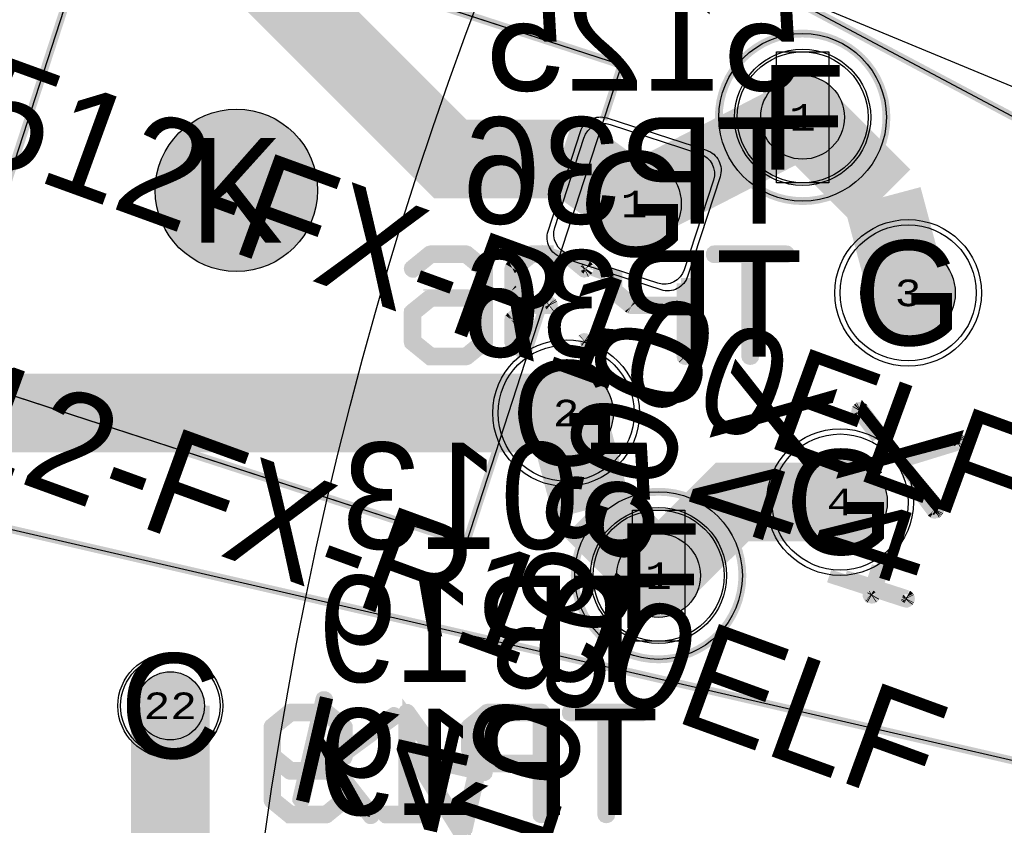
# Model space of a CAD drawing. Extents: x -125 to 125, y -186 to 125.
# Tile 62 of 112: x -79 to -60, y 11 to 26. Entities that reach past the tile are written whole.
import ezdxf
from ezdxf.enums import TextEntityAlignment as Align

# ---------------------------------------------------------------- set-up
doc = ezdxf.new("R2010")
doc.units = 0
doc.header["$MEASUREMENT"] = 0
for name, color, linetype in [('ASSEMBLY_OUTLINES_BTM', 191, 'CONTINUOUS'), ('ASSEMBLY_OUTLINES_TOP', 102, 'CONTINUOUS'), ('ASSEMBLY_PART_NUMBERS_BTM', 191, 'CONTINUOUS'), ('ASSEMBLY_PART_NUMBERS_TOP', 102, 'CONTINUOUS'), ('ASSEMBLY_REF_DES_BTM', 191, 'CONTINUOUS'), ('BOARD_OUTLINE', 10, 'CONTINUOUS'), ('DRILL_DRAWING', 21, 'CONTINUOUS'), ('GENERATED_SILKSCREEN_BTM', 255, 'CONTINUOUS'), ('MANUFACTURING_OUTLINES', 10, 'CONTINUOUS'), ('MOUNTING_HOLES_LAYER_BOT17', 42, 'CONTINUOUS'), ('MOUNTING_HOLES_LAYER_TOP', 42, 'CONTINUOUS'), ('PART_HOLES_LAYER_BOTTOM', 30, 'CONTINUOUS'), ('PART_HOLES_LAYER_TOP', 30, 'CONTINUOUS'), ('PART_PADS_LAYER_BOTTOM', 230, 'CONTINUOUS'), ('PART_PADS_LAYER_TOP', 150, 'CONTINUOUS'), ('PIN_NUMBERS_BTM', 8, 'CONTINUOUS'), ('PIN_NUMBERS_TOP', 8, 'CONTINUOUS'), ('PLACEMENT_OUTLINES_BTM', 222, 'CONTINUOUS'), ('PLANE_DATA_LAYER_BOTTOM', 230, 'CONTINUOUS'), ('PLANE_SHAPES_LAYER_BOTTOM', 230, 'CONTINUOUS'), ('PLANE_SHAPES_LAYER_TOP', 150, 'CONTINUOUS'), ('ROUTE_BORDER', 151, 'CONTINUOUS'), ('SILKSCREEN_OUTLINES_BTM', 211, 'CONTINUOUS'), ('SILKSCREEN_REF_DES_BTM', 211, 'CONTINUOUS'), ('SOLDERMASK_PADS_BTM', 12, 'CONTINUOUS'), ('SOLDERMASK_PADS_TOP', 180, 'CONTINUOUS'), ('TRACES_LAYER_TOP', 150, 'CONTINUOUS')]:
    doc.layers.add(name, color=color, linetype=linetype)
doc.styles.add('COURIER_NEW', font='cour.ttf')
doc.styles.add('VERIBEST_GERBER_0', font='txt')

msp = doc.modelspace()

# ---------------------------------------------------------------- hatches: boundary and pattern name
at = {"layer": 'MOUNTING_HOLES_LAYER_BOT17'}
h = msp.add_hatch(color=256, dxfattribs=at)
edge = h.paths.add_edge_path()
edge.add_arc((-74.808118, 22.85562), 1.55, 0, 360)
at = {"layer": 'MOUNTING_HOLES_LAYER_TOP'}
h = msp.add_hatch(color=256, dxfattribs=at)
edge = h.paths.add_edge_path()
edge.add_arc((-74.808118, 22.85562), 1.55, 0, 360)
at = {"layer": 'PART_HOLES_LAYER_BOTTOM'}
h = msp.add_hatch(color=256, dxfattribs=at)
edge = h.paths.add_edge_path()
edge.add_arc((-64, 24.25), 0.8, 0, 360)
h = msp.add_hatch(color=256, dxfattribs=at)
edge = h.paths.add_edge_path()
edge.add_arc((-67.216469, 22.597016), 0.9, 0, 360)
h = msp.add_hatch(color=256, dxfattribs=at)
edge = h.paths.add_edge_path()
edge.add_arc((-61.98566, 20.897422), 0.9, 0, 360)
h = msp.add_hatch(color=256, dxfattribs=at)
edge = h.paths.add_edge_path()
edge.add_arc((-68.514341, 18.602578), 0.9, 0, 360)
h = msp.add_hatch(color=256, dxfattribs=at)
edge = h.paths.add_edge_path()
edge.add_arc((-63.283531, 16.902984), 0.9, 0, 360)
h = msp.add_hatch(color=256, dxfattribs=at)
edge = h.paths.add_edge_path()
edge.add_arc((-66.75, 15.5), 0.8, 0, 360)
h = msp.add_hatch(color=256, dxfattribs=at)
edge = h.paths.add_edge_path()
edge.add_arc((-76.070007, 13.012599), 0.65, 0, 360)
at = {"layer": 'PART_HOLES_LAYER_TOP'}
h = msp.add_hatch(color=256, dxfattribs=at)
edge = h.paths.add_edge_path()
edge.add_arc((-64, 24.25), 0.8, 0, 360)
h = msp.add_hatch(color=256, dxfattribs=at)
edge = h.paths.add_edge_path()
edge.add_arc((-67.216469, 22.597016), 0.9, 0, 360)
h = msp.add_hatch(color=256, dxfattribs=at)
edge = h.paths.add_edge_path()
edge.add_arc((-61.98566, 20.897422), 0.9, 0, 360)
h = msp.add_hatch(color=256, dxfattribs=at)
edge = h.paths.add_edge_path()
edge.add_arc((-68.514341, 18.602578), 0.9, 0, 360)
h = msp.add_hatch(color=256, dxfattribs=at)
edge = h.paths.add_edge_path()
edge.add_arc((-63.283531, 16.902984), 0.9, 0, 360)
h = msp.add_hatch(color=256, dxfattribs=at)
edge = h.paths.add_edge_path()
edge.add_arc((-66.75, 15.5), 0.8, 0, 360)
h = msp.add_hatch(color=256, dxfattribs=at)
edge = h.paths.add_edge_path()
edge.add_arc((-76.070007, 13.012599), 0.65, 0, 360)
at = {"layer": 'PLANE_DATA_LAYER_BOTTOM'}
h = msp.add_hatch(color=256, dxfattribs=at)
h.paths.add_polyline_path([(-96.5, 0, -1), (96.5, 0, -1)], flags=0)
h.paths.add_polyline_path([(-92.5, 0, -1), (92.5, 0, -1)], flags=0)
at = {"layer": 'PLANE_SHAPES_LAYER_BOTTOM'}
h = msp.add_hatch(color=256, dxfattribs=at)
h.paths.add_polyline_path([(-96.5, 0, -1), (96.5, 0, -1)], flags=0)
h.paths.add_polyline_path([(-92.5, 0, -1), (92.5, 0, -1)], flags=0)
at = {"layer": 'PLANE_SHAPES_LAYER_TOP'}
h = msp.add_hatch(color=256, dxfattribs=at)
h.paths.add_polyline_path([(-96.56345, 0, -1), (96.56345, 0, -1)], flags=0)
h.paths.add_polyline_path([(-92.5, 0, -1), (92.5, 0, -1)], flags=0)

# ---------------------------------------------------------------- linework, layer by layer
at = {"layer": 'ASSEMBLY_OUTLINES_BTM'}
for points in [[(-56.894545, 22.6198), (-82.500027, 36.234475), (-76.53774, 47.447911), (-50.932259, 33.833234)], [(-82.598074, 20.076845), (-79.631512, 29.206988), (-67.457988, 25.251572), (-70.424552, 16.121429)], [(-64.5, 23), (-64.5, 25.5), (-63.5, 25.5), (-63.5, 23)], [(-61.758235, -0.657205), (-90.014968, 5.866377), (-87.158089, 18.240875), (-58.901356, 11.717295)], [(-67.25, 14.25), (-67.25, 16.75), (-66.25, 16.75), (-66.25, 14.25)]]:
    msp.add_lwpolyline(points, close=True, dxfattribs=at)
for centre in [(-64, 24.25), (-66.75, 15.5)]:
    msp.add_circle(centre, 1.6, dxfattribs=at)
at = {"layer": 'ASSEMBLY_OUTLINES_TOP'}
msp.add_lwpolyline([(90.5, -37.5), (-94.275907, 39.036686)], dxfattribs=at)
for radius in [125, 90.284619, 85, 75]:
    msp.add_circle((0, 0), radius, dxfattribs=at)
at = {"layer": 'BOARD_OUTLINE'}
msp.add_circle((0, 0), 97.5, dxfattribs=at)
at = {"layer": 'GENERATED_SILKSCREEN_BTM', "const_width": 0.15}
for points in [[(-56.894545, 22.6198), (-82.500027, 36.234475), (-76.53774, 47.447911), (-50.932259, 33.833234)], [(-61.758235, -0.657205), (-90.014968, 5.866377), (-87.158089, 18.240875), (-58.901356, 11.717295)]]:
    msp.add_lwpolyline(points, close=True, dxfattribs=at)
at = {"layer": 'GENERATED_SILKSCREEN_BTM'}
for points, const_width in [([(-67.457983, 25.25157), (-67.797687, 24.20607, 0.00000579), (-67.797698, 24.20607), (-67.457995, 25.251569), (-77.396526, 28.480791), (-80.363085, 19.350658), (-70.424555, 16.121436), (-69.787288, 18.082742, 0.000003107), (-69.787282, 18.082726), (-70.424547, 16.121427, -0.414213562), (-70.424554, 16.121424), (-80.363094, 19.35065, -0.306678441), (-80.363097, 19.350655), (-80.363097, 19.350657), (-80.363085, 19.350693), (-77.396534, 28.4808, -0.414213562), (-77.396527, 28.480803), (-67.457986, 25.251577, -0.306678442), (-67.457983, 25.251572), (-67.457983, 25.25157)], 0.15), ([(-68.118859, 21.364559), (-68.120891, 21.350335, -0.16227766), (-68.120892, 21.350332), (-68.12902, 21.338141), (-68.13918, 21.325949, -0.236067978), (-68.139184, 21.325947), (-68.151372, 21.319853, -0.184527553), (-68.151375, 21.319851), (-68.165599, 21.317819, -0.099019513), (-68.165601, 21.317819), (-68.179825, 21.321883, -0.184527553), (-68.179828, 21.321885), (-68.35845, 21.467632), (-68.358424, 21.467623), (-68.179822, 21.321893), (-68.1656, 21.317829), (-68.151377, 21.319861, -0.049388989), (-68.151376, 21.319861), (-68.139188, 21.325955), (-68.129028, 21.338147), (-68.120901, 21.350338), (-68.118869, 21.364561), (-68.118869, 21.372686), (-68.120901, 21.378782), (-68.120901, 21.378783), (-68.124964, 21.384876), (-68.131059, 21.38894), (-68.140957, 21.396964), (-68.140931, 21.396955), (-68.131053, 21.388948), (-68.124957, 21.384884, -0.071067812), (-68.124956, 21.384883), (-68.120893, 21.378788, -0.16227766), (-68.120891, 21.378786), (-68.118859, 21.37269), (-68.118859, 21.364559)], 0.254), ([(-68.750008, 21.675451), (-69.181599, 21.675451), (-69.191759, 21.673419, -0.049388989), (-69.19176, 21.673419), (-69.195821, 21.671388, -0.04938899), (-69.195822, 21.671388), (-69.199884, 21.669357, -0.184527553), (-69.199887, 21.669355), (-69.208014, 21.667323), (-69.55142, 21.388941), (-69.557515, 21.378782), (-69.559547, 21.370655, -0.162277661), (-69.559548, 21.370652), (-69.563611, 21.364558), (-69.565643, 21.356431), (-69.565643, 20.937842), (-69.563611, 20.931746), (-69.563611, 20.931745), (-69.559547, 20.917522, -0.049388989), (-69.559547, 20.917521), (-69.557515, 20.907363), (-69.551421, 20.9033), (-69.252717, 20.65946, -0.500000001), (-69.252717, 20.659452), (-69.551421, 20.415612), (-69.553451, 20.411552, -0.213376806), (-69.553452, 20.411548), (-69.559547, 20.405453), (-69.559547, 20.401391), (-69.563611, 20.387167), (-69.563611, 20.387166), (-69.565643, 20.38107), (-69.565643, 19.962481), (-69.563611, 19.952321), (-69.563611, 19.95232), (-69.559549, 19.944196, -0.184527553), (-69.559547, 19.944193), (-69.557516, 19.936068), (-69.55142, 19.929972, -0.071067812), (-69.551419, 19.929971), (-69.345169, 19.762774, 0.000001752), (-69.345177, 19.762768), (-69.551425, 19.929963, -0.16227766), (-69.551428, 19.929964), (-69.557524, 19.93606, -0.16227766), (-69.557525, 19.936063), (-69.559557, 19.944191), (-69.559557, 19.944192), (-69.563619, 19.952316, -0.184527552), (-69.563621, 19.952319), (-69.565653, 19.962479), (-69.565653, 20.381074), (-69.563621, 20.38717, -0.071067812), (-69.56362, 20.387171), (-69.559557, 20.401393), (-69.559557, 20.405456, -0.213376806), (-69.559556, 20.40546), (-69.55346, 20.411556, -0.071067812), (-69.553459, 20.411557), (-69.551429, 20.415616, -0.236067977), (-69.551427, 20.41562), (-69.252728, 20.659456), (-69.551427, 20.903292), (-69.557522, 20.907355, -0.253450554), (-69.557525, 20.907359), (-69.559557, 20.917519), (-69.56362, 20.931741, -0.071067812), (-69.563621, 20.931742), (-69.565653, 20.937838), (-69.565653, 21.356433), (-69.563621, 21.364561, -0.16227766), (-69.56362, 21.364564), (-69.559557, 21.370658), (-69.557525, 21.378785, -0.111991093), (-69.557524, 21.378787), (-69.551429, 21.388946, -0.16227766), (-69.551427, 21.388948), (-69.20802, 21.667331, -0.184527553), (-69.208017, 21.667333), (-69.199889, 21.669365, -0.049388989), (-69.199888, 21.669365), (-69.195827, 21.671396, -0.049388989), (-69.195826, 21.671396), (-69.191764, 21.673427, -0.184527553), (-69.191761, 21.673429), (-69.181601, 21.675461, -0.099019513), (-69.181599, 21.675461), (-68.750017, 21.675461, 0.000006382), (-68.750008, 21.675451)], 0.254), ([(-68.659346, 21.592139), (-69.167374, 21.592139), (-69.484363, 21.33611), (-69.484363, 20.958162), (-69.171438, 20.700101), (-68.834129, 20.700101, -0.099019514), (-68.834127, 20.700101), (-68.817872, 20.696037, -0.213376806), (-68.817868, 20.696036), (-68.807708, 20.685876, -0.213376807), (-68.807707, 20.685872), (-68.801613, 20.673684, -0.184527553), (-68.801611, 20.673681), (-68.799579, 20.659457), (-68.799579, 20.659455), (-68.801611, 20.645231), (-68.801611, 20.64523), (-68.807707, 20.631006, -0.205257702), (-68.80771, 20.631003), (-68.817868, 20.622876, -0.16227766), (-68.817871, 20.622875), (-68.834127, 20.618811, -0.099019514), (-68.834129, 20.618811), (-69.171438, 20.618811), (-69.484363, 20.36075), (-69.484363, 19.982802), (-69.272382, 19.811587, 0.000001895), (-69.272391, 19.811581), (-69.484371, 19.982796, -0.236067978), (-69.484373, 19.9828), (-69.484373, 20.360752, -0.236067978), (-69.484371, 20.360756), (-69.171443, 20.61882, -0.16227766), (-69.17144, 20.618821), (-68.834129, 20.618821), (-68.817874, 20.622885), (-68.807717, 20.631011), (-68.801621, 20.645234), (-68.799589, 20.659456), (-68.801621, 20.673679), (-68.801621, 20.67368), (-68.807715, 20.685867, -0.071067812), (-68.807716, 20.685868), (-68.817876, 20.696028), (-68.834129, 20.700091), (-69.17144, 20.700091, -0.16227766), (-69.171443, 20.700092), (-69.484371, 20.958156, -0.236067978), (-69.484373, 20.95816), (-69.484373, 21.336112, -0.236067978), (-69.484371, 21.336116), (-69.167379, 21.592148, -0.16227766), (-69.167376, 21.592149), (-68.65936, 21.592149, 0.000008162), (-68.659346, 21.592139)], 0.254), ([(-68.632462, 21.636895), (-69.238611, 19.771363, 0.000003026), (-69.238625, 19.771354), (-68.632471, 21.636902, 0.000006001), (-68.632462, 21.636895)], 0.15), ([(-66.192523, 19.684095), (-66.196587, 19.667839, -0.162277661), (-66.196588, 19.667836), (-66.206748, 19.657676, -0.261745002), (-66.206753, 19.657675), (-66.21894, 19.651581, -0.184527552), (-66.218943, 19.651579), (-66.233167, 19.649547, -0.099019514), (-66.233169, 19.649547), (-66.249423, 19.651579, -0.145489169), (-66.249426, 19.651579), (-66.263649, 19.657675, -0.16227766), (-66.263652, 19.657676), (-66.273812, 19.667836, -0.16227766), (-66.273813, 19.667839), (-66.277877, 19.684095), (-66.277877, 20.618811), (-67.261359, 20.618811, -0.099019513), (-67.261361, 20.618811), (-67.275585, 20.620843, -0.184527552), (-67.275588, 20.620845), (-67.279648, 20.622875), (-67.283712, 20.622875, -0.236067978), (-67.283716, 20.622877), (-67.287776, 20.624907, -0.162277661), (-67.287779, 20.624908), (-67.633219, 20.903292), (-67.639314, 20.907355, -0.253450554), (-67.639317, 20.907359), (-67.641349, 20.917517, -0.049388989), (-67.641349, 20.917518), (-67.645413, 20.927678), (-67.645413, 20.927679), (-67.647445, 20.937839), (-67.647445, 21.236612), (-67.647435, 21.236609), (-67.647435, 20.937841), (-67.645403, 20.927683, -0.049388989), (-67.645403, 20.927682), (-67.641339, 20.917522), (-67.641339, 20.917521), (-67.639307, 20.907363), (-67.633213, 20.9033), (-67.287773, 20.624916, -0.071067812), (-67.287772, 20.624915), (-67.283712, 20.622885), (-67.279648, 20.622885, -0.236067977), (-67.279644, 20.622883), (-67.275584, 20.620853, -0.049388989), (-67.275583, 20.620853), (-67.261359, 20.618821), (-66.277872, 20.618821, -0.414213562), (-66.277867, 20.618816), (-66.277867, 19.684097), (-66.273804, 19.667844), (-66.263644, 19.657684), (-66.249422, 19.651589), (-66.233168, 19.649557), (-66.218945, 19.651589, -0.04938899), (-66.218944, 19.651589), (-66.206757, 19.657683, -0.071067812), (-66.206756, 19.657684), (-66.196596, 19.667844), (-66.192533, 19.684097), (-66.192533, 21.182373, 0.000008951), (-66.192523, 21.182389), (-66.192523, 19.684095)], 0.254), ([(-66.277867, 20.700096, -0.414213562), (-66.277872, 20.700091), (-67.249168, 20.700091, -0.162277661), (-67.249171, 20.700092), (-67.566163, 20.958156, -0.236067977), (-67.566165, 20.95816), (-67.566165, 21.210203), (-67.566155, 21.210199), (-67.566155, 20.958162), (-67.249166, 20.700101), (-66.277877, 20.700101), (-66.277877, 21.078784, 0.000006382), (-66.277867, 21.078793), (-66.277867, 20.700096)], 0.254), ([(-68.12616, 19.975766, 0.000002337), (-68.126173, 19.975769), (-68.129026, 19.980763, -0.111991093), (-68.129028, 19.980764), (-68.139188, 19.990924, -0.049388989), (-68.139188, 19.990925), (-68.151378, 19.999051), (-68.1656, 20.001083), (-68.179822, 19.997019), (-68.186654, 19.991445, 0.000002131), (-68.186666, 19.991447), (-68.179828, 19.997027, -0.184527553), (-68.179825, 19.997029), (-68.165601, 20.001093, -0.095414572), (-68.165599, 20.001093), (-68.151375, 19.999061, -0.111991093), (-68.151373, 19.99906), (-68.139183, 19.990933, -0.16227766), (-68.13918, 19.990932), (-68.12902, 19.980772, -0.213376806), (-68.129019, 19.980768), (-68.12616, 19.975766)], 0.254), ([(-62.327483, 17.962371, 0.00000918), (-62.327522, 17.962406), (-62.86644, 18.678868), (-62.876598, 18.686995), (-62.89082, 18.691059), (-62.907075, 18.689027, -0.049388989), (-62.907076, 18.689027), (-62.919263, 18.682933, -0.071067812), (-62.919264, 18.682932), (-62.929424, 18.672772, -0.111991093), (-62.929426, 18.672771), (-62.937551, 18.658552), (-62.937551, 18.658551), (-62.939583, 18.646361), (-62.933487, 18.630106), (-62.560619, 18.13332, 0.000004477), (-62.560641, 18.133333), (-62.933495, 18.6301, -0.16227766), (-62.933497, 18.630102), (-62.939593, 18.646358), (-62.939593, 18.646361), (-62.937561, 18.658553, -0.184527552), (-62.937559, 18.658556), (-62.929433, 18.672776, -0.213376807), (-62.929432, 18.67278), (-62.919272, 18.68294, -0.261745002), (-62.919267, 18.682941), (-62.90708, 18.689035, -0.184527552), (-62.907077, 18.689037), (-62.890821, 18.691069, -0.095414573), (-62.890819, 18.691069), (-62.876595, 18.687005, -0.16227766), (-62.876592, 18.687004), (-62.866433, 18.678876, -0.071067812), (-62.866432, 18.678875), (-62.327483, 17.962371)], 0.254), ([(-61.011215, 18.048951), (-61.013247, 18.034727, -0.184527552), (-61.013249, 18.034724), (-61.019343, 18.022536, -0.253450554), (-61.019346, 18.022532), (-61.033568, 18.014405, -0.184527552), (-61.033571, 18.014403), (-62.092285, 17.688645, 0.000001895), (-62.092291, 17.688654), (-61.033573, 18.014413, -0.049388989), (-61.033572, 18.014413), (-61.019351, 18.022539), (-61.013257, 18.034728), (-61.013257, 18.034729), (-61.011225, 18.048952), (-61.015289, 18.063175), (-61.015289, 18.063176), (-61.021383, 18.075363, -0.071067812), (-61.021384, 18.075364), (-61.031544, 18.085524, -0.071067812), (-61.031545, 18.085525), (-61.043732, 18.091619), (-61.059987, 18.091619), (-62.142853, 17.760413, 0.000001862), (-62.14286, 17.760421), (-61.059989, 18.091629, -0.099019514), (-61.059987, 18.091629), (-61.043732, 18.091629, -0.236067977), (-61.043728, 18.091627), (-61.031541, 18.085533, -0.261745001), (-61.031536, 18.085532), (-61.021376, 18.075372, -0.213376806), (-61.021375, 18.075368), (-61.015281, 18.06318, -0.184527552), (-61.015279, 18.063177), (-61.011215, 18.048953), (-61.011215, 18.048951)], 0.254), ([(-61.429807, 16.74644, -0.236067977), (-61.429809, 16.746436), (-61.435903, 16.734248, -0.213376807), (-61.435904, 16.734244), (-61.446064, 16.724084, -0.213376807), (-61.446068, 16.724083), (-61.460288, 16.715957, -0.184527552), (-61.460291, 16.715955), (-61.476547, 16.713923, -0.099019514), (-61.476549, 16.713923), (-61.490773, 16.715955, -0.111991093), (-61.490775, 16.715956), (-61.504999, 16.726116, -0.071067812), (-61.505, 16.726117), (-61.900994, 17.256425, 0.000004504), (-61.901, 17.25645), (-61.504992, 16.726124), (-61.49077, 16.715965), (-61.476548, 16.713933), (-61.460293, 16.715965, -0.049388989), (-61.460292, 16.715965), (-61.446073, 16.724091, -0.071067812), (-61.446072, 16.724092), (-61.435912, 16.734252, -0.071067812), (-61.435911, 16.734253), (-61.429817, 16.74644), (-61.429817, 16.760662), (-61.431849, 16.766758), (-61.431849, 16.766759), (-61.435912, 16.772853), (-61.998558, 17.523608, 0.000009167), (-61.998581, 17.523655), (-61.435904, 16.772859), (-61.431841, 16.766764, -0.16227766), (-61.431839, 16.766762), (-61.429807, 16.760666), (-61.429807, 16.74644)], 0.254), ([(-61.984543, 15.057847), (-61.986575, 15.043623, -0.184527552), (-61.986577, 15.04362), (-61.992671, 15.031432, -0.213376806), (-61.992672, 15.031428), (-62.002832, 15.021268, -0.16227766), (-62.002835, 15.021267), (-62.017058, 15.015171, -0.192582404), (-62.017062, 15.015171), (-62.033315, 15.017203, -0.145489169), (-62.033318, 15.017203), (-62.618529, 15.206177), (-62.646975, 15.116774, -0.205257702), (-62.646978, 15.116771), (-62.655103, 15.102552, -0.236067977), (-62.655105, 15.102548), (-62.667297, 15.09442, -0.111991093), (-62.667299, 15.094419), (-62.681523, 15.092387, -0.099019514), (-62.681525, 15.092387), (-62.697781, 15.094419, -0.184527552), (-62.697784, 15.094421), (-62.712004, 15.102547, -0.213376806), (-62.712008, 15.102548), (-62.722168, 15.112708, -0.090885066), (-62.722169, 15.11271), (-62.728265, 15.126934), (-62.728265, 15.141162), (-62.697787, 15.232597), (-63.492653, 15.49139, 0.000011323), (-63.492589, 15.491381), (-62.697778, 15.232605, -0.306678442), (-62.697775, 15.2326), (-62.697775, 15.232598), (-62.728255, 15.141158), (-62.728255, 15.126938), (-62.72216, 15.112716), (-62.712, 15.102556, -0.071067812), (-62.711999, 15.102555), (-62.69778, 15.094429, -0.049388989), (-62.697779, 15.094429), (-62.681524, 15.092397), (-62.667302, 15.094429), (-62.655111, 15.102556), (-62.646985, 15.116776), (-62.646985, 15.116778), (-62.618537, 15.206186, -0.414213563), (-62.61853, 15.206189), (-62.033314, 15.017213), (-62.017061, 15.015181), (-62.00284, 15.021276), (-61.99268, 15.031436, -0.071067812), (-61.992679, 15.031437), (-61.986585, 15.043624), (-61.986585, 15.043625), (-61.984553, 15.057848), (-61.986585, 15.074103), (-61.986585, 15.074104), (-61.992679, 15.086293), (-62.0069, 15.094419, -0.099019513), (-62.006902, 15.094419), (-62.592118, 15.283395, -0.306678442), (-62.592121, 15.2834), (-62.592121, 15.283402), (-62.440518, 15.751612, 0.000003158), (-62.440503, 15.751622), (-62.592109, 15.283403), (-62.006898, 15.094429, -0.16227766), (-62.006896, 15.094427), (-61.992674, 15.0863, -0.253450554), (-61.992671, 15.086296), (-61.986577, 15.074108, -0.184527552), (-61.986575, 15.074105), (-61.984543, 15.057849), (-61.984543, 15.057847)], 0.254), ([(-62.554312, 15.676375), (-62.673391, 15.309814, -0.414213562), (-62.673398, 15.309811), (-63.191949, 15.478926, 0.000005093), (-63.19192, 15.478928), (-62.673399, 15.309823), (-62.554326, 15.676367, 0.000002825), (-62.554312, 15.676375)], 0.254)]:
    msp.add_lwpolyline(points, format="xyb", dxfattribs=dict(at, const_width=const_width))
at = {"layer": 'GENERATED_SILKSCREEN_BTM', "const_width": 0.15}
for points in [[(-65.6, 24.25, -1), (-62.4, 24.25, -1)], [(-68.35, 15.5, -1), (-65.15, 15.5, -1)]]:
    msp.add_lwpolyline(points, format="xyb", close=True, dxfattribs=at)
at = {"layer": 'GENERATED_SILKSCREEN_BTM', "const_width": 0.254}
for points in [[(-71.130288, 21.667328), (-71.471664, 21.388944), (-71.479792, 21.378784), (-71.483856, 21.362528), (-71.481824, 21.350336), (-71.47776, 21.340176), (-71.471664, 21.332048), (-71.461504, 21.32392), (-71.451344, 21.317824), (-71.441184, 21.315792), (-71.431024, 21.315792), (-71.422896, 21.321888), (-71.089648, 21.592144), (-70.43128, 21.592144), (-70.118352, 21.336112), (-70.118352, 20.606624), (-70.394704, 20.832176), (-70.402832, 20.834208), (-70.406896, 20.83624), (-70.408928, 20.83624), (-70.408928, 20.838272), (-70.419088, 20.840304), (-71.103872, 20.840304), (-71.112, 20.838272), (-71.112, 20.83624), (-71.116064, 20.83624), (-71.12216, 20.834208), (-71.128256, 20.832176), (-71.471664, 20.555824), (-71.473696, 20.549728), (-71.47776, 20.547696), (-71.479792, 20.545664), (-71.479792, 20.5416), (-71.483856, 20.527376), (-71.485888, 20.52128), (-71.485888, 19.96248), (-71.483856, 19.95232), (-71.479792, 19.944192), (-71.47776, 19.936064), (-71.471664, 19.929968), (-71.130288, 19.651584), (-71.120128, 19.64752), (-71.118096, 19.645488), (-71.112, 19.645488), (-71.109968, 19.643456), (-71.107936, 19.643456), (-71.103872, 19.643456), (-70.419088, 19.643456), (-70.41096, 19.645488), (-70.402832, 19.64752), (-70.394704, 19.651584), (-70.053328, 19.929968), (-70.047232, 19.934032), (-70.0452, 19.936064), (-70.041136, 19.94216), (-70.037072, 19.956384), (-70.03504, 19.96248), (-70.03504, 21.356432), (-70.037072, 21.366592), (-70.041136, 21.37472), (-70.0452, 21.378784), (-70.047232, 21.382848), (-70.053328, 21.388944), (-70.394704, 21.667328), (-70.402832, 21.66936), (-70.406896, 21.671392), (-70.41096, 21.673424), (-70.419088, 21.675456), (-71.103872, 21.675456), (-71.112, 21.673424), (-71.116064, 21.671392), (-71.12216, 21.66936), (-71.130288, 21.667328)], [(-64.959104, 19.684096), (-64.961136, 19.669872), (-64.971296, 19.65768), (-64.98552, 19.651584), (-64.999744, 19.649552), (-65.011936, 19.651584), (-65.02616, 19.65768), (-65.03632, 19.669872), (-65.040384, 19.684096), (-65.040384, 21.592144), (-65.684528, 21.592144), (-65.698752, 21.596208), (-65.710944, 21.604336), (-65.71704, 21.61856), (-65.719072, 21.632784), (-65.71704, 21.64904), (-65.710944, 21.663264), (-65.698752, 21.673424), (-65.684528, 21.675456), (-64.312928, 21.675456), (-64.298704, 21.673424), (-64.286512, 21.663264), (-64.280416, 21.64904), (-64.278384, 21.632784), (-64.280416, 21.61856), (-64.286512, 21.604336), (-64.298704, 21.596208), (-64.312928, 21.592144), (-64.959104, 21.592144), (-64.959104, 19.684096)], [(-70.118352, 20.50096), (-70.118352, 19.9828), (-70.43128, 19.726768), (-71.087616, 19.726768), (-71.404608, 19.9828), (-71.404608, 20.50096), (-71.087616, 20.759024), (-70.43128, 20.759024), (-70.118352, 20.50096)], [(-72.202773, 10.947526), (-72.196677, 10.933302), (-72.196677, 10.919078), (-72.204805, 10.902822), (-72.214965, 10.892662), (-72.227157, 10.884534), (-72.243413, 10.88047), (-72.249509, 10.88047), (-72.255605, 10.882502), (-72.261701, 10.886566), (-72.265765, 10.892662), (-73.298021, 12.219558), (-73.529669, 11.21575), (-73.537797, 11.201526), (-73.547957, 11.193398), (-73.564213, 11.191366), (-73.580469, 11.191366), (-73.594693, 11.197462), (-73.604853, 11.207622), (-73.612981, 11.219814), (-73.612981, 11.23607), (-73.172037, 13.140054), (-73.165941, 13.154278), (-73.153749, 13.162406), (-73.139525, 13.164438), (-73.125301, 13.164438), (-73.109045, 13.158342), (-73.096853, 13.148182), (-73.090757, 13.13599), (-73.090757, 13.119734), (-73.273637, 12.325222), (-73.007445, 11.983846), (-71.818725, 12.853542), (-71.812629, 12.857606), (-71.804501, 12.86167), (-71.798405, 12.86167), (-71.792309, 12.859638), (-71.780117, 12.85151), (-71.769957, 12.84135), (-71.761829, 12.827126), (-71.759797, 12.812902), (-71.761829, 12.798678), (-71.771989, 12.786486), (-72.960709, 11.914758), (-72.202773, 10.947526)], [(-73.072568, 10.901584), (-72.731192, 11.179968), (-72.725096, 11.184032), (-72.721032, 11.190128), (-72.719, 11.20232), (-72.721032, 11.216544), (-72.727128, 11.230768), (-72.737288, 11.240928), (-72.74948, 11.249056), (-72.763704, 11.251088), (-72.777928, 11.247024), (-73.109144, 10.976768), (-73.76548, 10.976768), (-74.082472, 11.2328), (-74.082472, 11.962288), (-73.80612, 11.738768), (-73.797992, 11.734704), (-73.79596, 11.732672), (-73.789864, 11.73064), (-73.781736, 11.73064), (-73.096952, 11.73064), (-73.088824, 11.73064), (-73.076632, 11.734704), (-73.072568, 11.738768), (-72.731192, 12.01512), (-72.725096, 12.017152), (-72.723064, 12.021216), (-72.719, 12.027312), (-72.714936, 12.041536), (-72.712904, 12.049664), (-72.712904, 12.606432), (-72.714936, 12.616592), (-72.719, 12.62472), (-72.723064, 12.630816), (-72.725096, 12.632848), (-72.731192, 12.638944), (-73.072568, 12.917328), (-73.080696, 12.91936), (-73.08476, 12.921392), (-73.088824, 12.923424), (-73.096952, 12.925456), (-73.781736, 12.925456), (-73.789864, 12.923424), (-73.793928, 12.921392), (-73.800024, 12.91936), (-73.808152, 12.917328), (-74.149528, 12.638944), (-74.155624, 12.628784), (-74.157656, 12.620656), (-74.16172, 12.61456), (-74.163752, 12.606432), (-74.163752, 11.21248), (-74.16172, 11.206384), (-74.157656, 11.19216), (-74.155624, 11.188096), (-74.149528, 11.179968), (-73.808152, 10.901584), (-73.797992, 10.89752), (-73.79596, 10.895488), (-73.789864, 10.895488), (-73.787832, 10.893456), (-73.7858, 10.893456), (-73.781736, 10.893456), (-73.096952, 10.893456), (-73.088824, 10.895488), (-73.080696, 10.89752), (-73.072568, 10.901584)], [(-72.796216, 12.586112), (-72.796216, 12.069984), (-73.109144, 11.81192), (-73.76548, 11.81192), (-74.082472, 12.069984), (-74.082472, 12.586112), (-73.76548, 12.842144), (-73.109144, 12.842144), (-72.796216, 12.586112)], [(-71.156392, 10.976768), (-71.140136, 10.972704), (-71.129976, 10.964576), (-71.125912, 10.950352), (-71.12388, 10.934096), (-71.125912, 10.919872), (-71.129976, 10.905648), (-71.140136, 10.895488), (-71.156392, 10.893456), (-71.948872, 10.893456), (-71.963096, 10.895488), (-71.975288, 10.905648), (-71.981384, 10.919872), (-71.983416, 10.934096), (-71.981384, 10.950352), (-71.975288, 10.964576), (-71.963096, 10.972704), (-71.948872, 10.976768), (-71.59124, 10.976768), (-71.59124, 12.884816), (-71.589208, 12.89904), (-71.583112, 12.9092), (-71.572952, 12.915296), (-71.558728, 12.917328), (-71.548568, 12.91936), (-71.538408, 12.91936), (-71.53028, 12.915296), (-71.522152, 12.907168), (-71.125912, 12.3504), (-71.121848, 12.342272), (-71.119816, 12.336176), (-71.119816, 12.321952), (-71.125912, 12.30976), (-71.136072, 12.2996), (-71.148264, 12.291472), (-71.162488, 12.287408), (-71.170616, 12.287408), (-71.176712, 12.28944), (-71.186872, 12.301632), (-71.511992, 12.7568), (-71.511992, 10.976768), (-71.156392, 10.976768)], [(-70.3822, 12.153296), (-70.388296, 12.15736), (-70.390328, 12.16752), (-70.394392, 12.17768), (-70.396424, 12.18784), (-70.396424, 12.606432), (-70.394392, 12.616592), (-70.390328, 12.622688), (-70.390328, 12.628784), (-70.388296, 12.630816), (-70.384232, 12.632848), (-70.3822, 12.636912), (-70.03676, 12.917328), (-70.0266, 12.921392), (-70.018472, 12.923424), (-70.010344, 12.925456), (-68.986216, 12.925456), (-68.967928, 12.921392), (-68.955736, 12.911232), (-68.945576, 12.89904), (-68.941512, 12.884816), (-68.941512, 10.934096), (-68.945576, 10.91784), (-68.955736, 10.90768), (-68.967928, 10.901584), (-68.982152, 10.899552), (-68.998408, 10.901584), (-69.012632, 10.90768), (-69.022792, 10.91784), (-69.026856, 10.934096), (-69.026856, 11.868816), (-70.010344, 11.868816), (-70.024568, 11.870848), (-70.028632, 11.87288), (-70.032696, 11.87288), (-70.03676, 11.874912), (-70.3822, 12.153296)], [(-69.026856, 12.842144), (-69.998152, 12.842144), (-70.315144, 12.586112), (-70.315144, 12.20816), (-69.998152, 11.950096), (-69.026856, 11.950096), (-69.026856, 12.842144)], [(-67.708088, 10.934096), (-67.71012, 10.919872), (-67.72028, 10.90768), (-67.734504, 10.901584), (-67.748728, 10.899552), (-67.76092, 10.901584), (-67.775144, 10.90768), (-67.785304, 10.919872), (-67.789368, 10.934096), (-67.789368, 12.842144), (-68.433512, 12.842144), (-68.447736, 12.846208), (-68.459928, 12.854336), (-68.466024, 12.86856), (-68.468056, 12.882784), (-68.466024, 12.89904), (-68.459928, 12.913264), (-68.447736, 12.923424), (-68.433512, 12.925456), (-67.061912, 12.925456), (-67.047688, 12.923424), (-67.035496, 12.913264), (-67.0294, 12.89904), (-67.027368, 12.882784), (-67.0294, 12.86856), (-67.035496, 12.854336), (-67.047688, 12.846208), (-67.061912, 12.842144), (-67.708088, 12.842144), (-67.708088, 10.934096)], [(-70.522309, 10.551286), (-71.446869, 12.030582), (-71.452965, 12.044806), (-71.454997, 12.056998), (-71.448901, 12.06919), (-71.438741, 12.07935), (-71.432645, 12.08951), (-71.422485, 12.093574), (-71.414357, 12.095606), (-71.402165, 12.095606), (-70.239861, 11.827382), (-70.101685, 12.426822)], [(-70.101685, 12.426822), (-70.093557, 12.441046), (-70.081365, 12.449174), (-70.067141, 12.453238), (-70.052917, 12.451206), (-70.040725, 12.447142), (-70.028533, 12.436982), (-70.022437, 12.42479), (-70.022437, 12.408534), (-70.160613, 11.809094), (-70.067141, 11.786742), (-70.052917, 11.780646), (-70.044789, 11.768454), (-70.040725, 11.75423), (-70.042757, 11.740006), (-70.046821, 11.72375), (-70.056981, 11.711558), (-70.069173, 11.705462), (-70.085429, 11.705462), (-70.178901, 11.725782), (-70.447125, 10.563478)], [(-71.322917, 11.989942), (-70.504021, 10.683366), (-70.258149, 11.74407), (-71.322917, 11.989942)]]:
    msp.add_lwpolyline(points, dxfattribs=at)
at = {"layer": 'MANUFACTURING_OUTLINES'}
msp.add_circle((0, 0), 97.5254, dxfattribs=at)
at = {"layer": 'MOUNTING_HOLES_LAYER_BOT17'}
msp.add_circle((-74.808118, 22.85562), 1.55, dxfattribs=at)
at = {"layer": 'MOUNTING_HOLES_LAYER_TOP'}
msp.add_circle((-74.808118, 22.85562), 1.55, dxfattribs=at)
at = {"layer": 'PART_HOLES_LAYER_BOTTOM'}
for centre, radius in [((-64, 24.25), 0.8), ((-67.216469, 22.597016), 0.9), ((-61.98566, 20.897422), 0.9), ((-68.514341, 18.602578), 0.9), ((-63.283531, 16.902984), 0.9), ((-66.75, 15.5), 0.8), ((-76.070007, 13.012599), 0.65)]:
    msp.add_circle(centre, radius, dxfattribs=at)
at = {"layer": 'PART_HOLES_LAYER_TOP'}
for centre, radius in [((-64, 24.25), 0.8), ((-67.216469, 22.597016), 0.9), ((-61.98566, 20.897422), 0.9), ((-68.514341, 18.602578), 0.9), ((-63.283531, 16.902984), 0.9), ((-66.75, 15.5), 0.8), ((-76.070007, 13.012599), 0.65)]:
    msp.add_circle(centre, radius, dxfattribs=at)
at = {"layer": 'PART_PADS_LAYER_BOTTOM'}
msp.add_lwpolyline([(-68.474142, 21.638758, -0.414213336), (-68.730958, 22.142787), (-68.174727, 23.854689, -0.414213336), (-67.670698, 24.111505), (-65.958796, 23.555274, -0.414213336), (-65.70198, 23.051245), (-66.258211, 21.339343, -0.414213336), (-66.76224, 21.082527)], format="xyb", close=True, dxfattribs=at)
for centre, radius in [((-64, 24.25), 1.25), ((-61.98566, 20.897422), 1.3), ((-68.514341, 18.602578), 1.3), ((-63.283531, 16.902984), 1.3), ((-66.75, 15.5), 1.25), ((-76.070007, 13.012599), 0.95)]:
    msp.add_circle(centre, radius, dxfattribs=at)
at = {"layer": 'PART_PADS_LAYER_TOP'}
msp.add_lwpolyline([(-68.474142, 21.638758, -0.414213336), (-68.730958, 22.142787), (-68.174727, 23.854689, -0.414213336), (-67.670698, 24.111505), (-65.958796, 23.555274, -0.414213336), (-65.70198, 23.051245), (-66.258211, 21.339343, -0.414213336), (-66.76224, 21.082527)], format="xyb", close=True, dxfattribs=at)
for centre, radius in [((-64, 24.25), 1.25), ((-61.98566, 20.897422), 1.3), ((-68.514341, 18.602578), 1.3), ((-63.283531, 16.902984), 1.3), ((-66.75, 15.5), 1.25), ((-76.070007, 13.012599), 0.95)]:
    msp.add_circle(centre, radius, dxfattribs=at)
at = {"layer": 'PLACEMENT_OUTLINES_BTM'}
for points in [[(-56.894545, 22.6198), (-82.500027, 36.234475), (-76.53774, 47.447911), (-50.932259, 33.833234)], [(-80.363092, 19.350655), (-77.396529, 28.480798), (-67.457988, 25.251572), (-70.424552, 16.121429)], [(-61.758235, -0.657205), (-90.014968, 5.866377), (-87.158089, 18.240875), (-58.901356, 11.717295)]]:
    msp.add_lwpolyline(points, close=True, dxfattribs=at)
for centre in [(-64, 24.25), (-66.75, 15.5)]:
    msp.add_circle(centre, 1.6, dxfattribs=at)
at = {"layer": 'ROUTE_BORDER'}
msp.add_circle((0, 0), 96.5, dxfattribs=at)
at = {"layer": 'SILKSCREEN_OUTLINES_BTM'}
for points in [[(-56.894545, 22.6198), (-82.500027, 36.234475), (-76.53774, 47.447911), (-50.932259, 33.833234)], [(-80.363092, 19.350655), (-77.396529, 28.480798), (-67.457988, 25.251572), (-70.424552, 16.121429)], [(-61.758235, -0.657205), (-90.014968, 5.866377), (-87.158089, 18.240875), (-58.901356, 11.717295)]]:
    msp.add_lwpolyline(points, close=True, dxfattribs=at)
for centre in [(-64, 24.25), (-66.75, 15.5)]:
    msp.add_circle(centre, 1.6, dxfattribs=at)
at = {"layer": 'SOLDERMASK_PADS_BTM'}
msp.add_lwpolyline([(-68.600149, 21.574554, -0.414214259), (-68.856965, 22.078583), (-68.238931, 23.980696, -0.414214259), (-67.734902, 24.237512), (-65.832789, 23.619478, -0.414214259), (-65.575973, 23.115449), (-66.194007, 21.213336, -0.414214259), (-66.698036, 20.95652)], format="xyb", close=True, dxfattribs=at)
for centre, radius in [((-64, 24.25), 1.3), ((-61.98566, 20.897422), 1.4), ((-68.514341, 18.602578), 1.4), ((-63.283531, 16.902984), 1.4), ((-66.75, 15.5), 1.3), ((-76.070007, 13.012599), 1)]:
    msp.add_circle(centre, radius, dxfattribs=at)
at = {"layer": 'SOLDERMASK_PADS_TOP'}
msp.add_lwpolyline([(-68.600149, 21.574554, -0.414214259), (-68.856965, 22.078583), (-68.238931, 23.980696, -0.414214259), (-67.734902, 24.237512), (-65.832789, 23.619478, -0.414214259), (-65.575973, 23.115449), (-66.194007, 21.213336, -0.414214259), (-66.698036, 20.95652)], format="xyb", close=True, dxfattribs=at)
for centre, radius in [((-64, 24.25), 1.3), ((-61.98566, 20.897422), 1.4), ((-68.514341, 18.602578), 1.4), ((-63.283531, 16.902984), 1.4), ((-66.75, 15.5), 1.3), ((-76.070007, 13.012599), 1)]:
    msp.add_circle(centre, radius, dxfattribs=at)
at = {"layer": 'TRACES_LAYER_TOP', "const_width": 1.5}
for points in [[(-68.62652, 23.454447), (-70.726263, 23.454447), (-76.020079, 28.748263), (-82.124482, 28.748263)], [(-67.216469, 22.597016), (-65.837974, 23.299606), (-64, 24.25)], [(-62.473403, 22.723403), (-64, 24.25)], [(-67.216469, 22.597016), (-68.215664, 23.320952), (-68.62652, 23.454447)], [(-62.473403, 22.723403), (-61.98566, 20.897422)], [(-85.891657, 15.280105), (-82.569184, 18.602578), (-68.514341, 18.602578)], [(-68.026598, 16.776598), (-68.514341, 18.602578)], [(-68.026598, 16.776598), (-66.75, 15.5)], [(-63.283531, 16.902984), (-65.347016, 16.902984), (-66.75, 15.5)], [(-76.070007, 13.012599), (-76.070007, 7.391957), (-77.75714, 5.704824)]]:
    msp.add_lwpolyline(points, dxfattribs=at)

# ---------------------------------------------------------------- texts
at = {"layer": 'ASSEMBLY_PART_NUMBERS_BTM', "style": 'VERIBEST_GERBER_0', "text_generation_flag": 2}
for s, p in [('5125', (-64, 26.79)), ('5013', (-66.75, 18.04))]:
    msp.add_text(s, height=2.032, dxfattribs=at).set_placement(p, align=Align.TOP_LEFT)
msp.add_text('0039301040', height=2.032, rotation=72, dxfattribs=at).set_placement((-67.665685, 20.534902), align=Align.TOP_LEFT)
at = {"layer": 'ASSEMBLY_PART_NUMBERS_TOP', "style": 'VERIBEST_GERBER_0'}
for p in [(-86.61873, 28.11318), (-88.368731, 22.86318)]:
    msp.add_text('CRM2512-FX-R100ELF', height=2.032, rotation=340, dxfattribs=at).set_placement(p, align=Align.TOP_LEFT)
at = {"layer": 'ASSEMBLY_REF_DES_BTM', "style": 'VERIBEST_GERBER_0', "text_generation_flag": 2}
for s, p in [('TP36', (-64, 24.25)), ('TP19', (-66.75, 15.5))]:
    msp.add_text(s, height=2.032, dxfattribs=at).set_placement(p, align=Align.TOP_LEFT)
msp.add_text('X4', height=2.032, rotation=72, dxfattribs=at).set_placement((-65.25, 19.749999), align=Align.TOP_LEFT)
at = {"layer": 'DRILL_DRAWING', "style": 'VERIBEST_GERBER_0'}
for s, p in [('F', (-64, 24.25)), ('K', (-74.808118, 22.85562)), ('G', (-67.216469, 22.597016)), ('G', (-61.98566, 20.897422)), ('G', (-68.514341, 18.602578)), ('G', (-63.283531, 16.902984)), ('F', (-66.75, 15.5)), ('C', (-76.070007, 13.012599))]:
    msp.add_text(s, height=2, dxfattribs=at).set_placement(p, align=Align.MIDDLE_CENTER)
at = {"layer": 'PIN_NUMBERS_BTM', "style": 'COURIER_NEW'}
for s, p in [('1', (-64, 24.25)), ('1', (-67.216469, 22.597016)), ('3', (-61.98566, 20.897422)), ('2', (-68.514341, 18.602578)), ('4', (-63.283531, 16.902984)), ('1', (-66.75, 15.5)), ('22', (-76.070007, 13.012599))]:
    msp.add_text(s, height=0.508, dxfattribs=at).set_placement(p, align=Align.MIDDLE_CENTER)
at = {"layer": 'PIN_NUMBERS_TOP', "style": 'COURIER_NEW'}
for s, p in [('1', (-64, 24.25)), ('1', (-67.216469, 22.597016)), ('3', (-61.98566, 20.897422)), ('2', (-68.514341, 18.602578)), ('4', (-63.283531, 16.902984)), ('1', (-66.75, 15.5)), ('22', (-76.070007, 13.012599))]:
    msp.add_text(s, height=0.508, dxfattribs=at).set_placement(p, align=Align.MIDDLE_CENTER)
at = {"layer": 'SILKSCREEN_REF_DES_BTM', "style": 'VERIBEST_GERBER_0', "text_generation_flag": 2}
for s, p in [('TP36', (-64, 21.71)), ('TP19', (-66.75, 12.96))]:
    msp.add_text(s, height=2.032, dxfattribs=at).set_placement(p, align=Align.TOP_LEFT)
for s, rotation, p in [('X4', 72, (-62.834317, 18.965096)), ('K4', 167, (-73.886788, 11.266736))]:
    msp.add_text(s, height=2.032, rotation=rotation, dxfattribs=at).set_placement(p, align=Align.TOP_LEFT)

doc.saveas('drawing.dxf')
